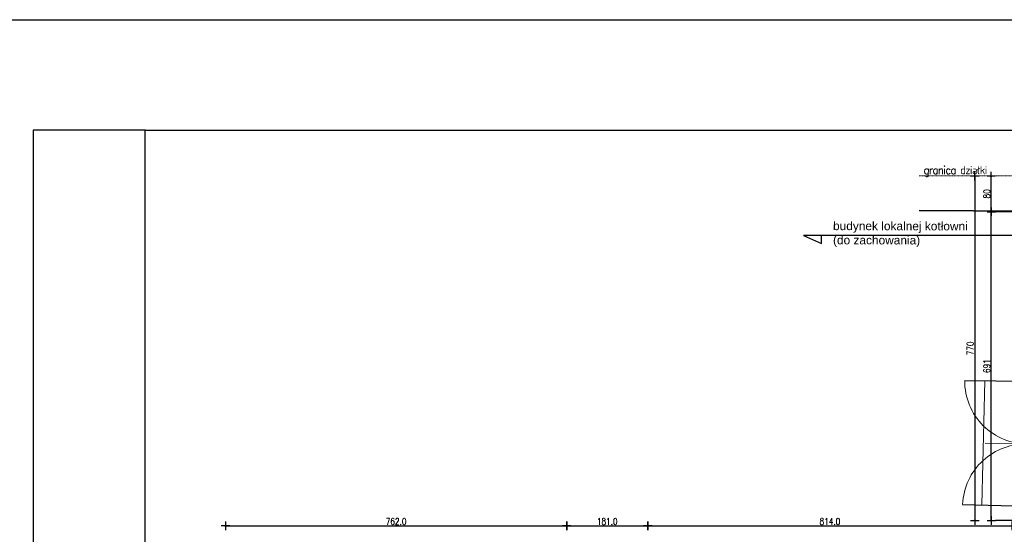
# Model space of a CAD drawing. Header units: millimetres. Extents: x 22865 to 60762, y -18816 to 15611.
# Tile 9 of 256: x 32655 to 34854, y -12135 to -10985. Entities that reach past the tile are written whole.
import ezdxf

# ---------------------------------------------------------------- set-up
doc = ezdxf.new("R2010")
doc.units = ezdxf.units.MM
doc.linetypes.add('EGKK', pattern=[2, 1.5, -0.5])
doc.linetypes.add('EGUG', pattern=[1, 0.5, -0.5])
for name, color, linetype, lineweight in [('CIENKA', 1, 'Continuous', 13), ('Kontury', 96, 'EGKK', 18), ('Nowe_Archibet 420-K Ściany_Nr_pióra__162', 252, 'Continuous', 5), ('OTO_L_0', 7, 'Continuous', 35)]:
    doc.layers.add(name, color=color, linetype=linetype, lineweight=lineweight)
for name, color, linetype in [('RAMLA', 2, 'Continuous'), ('widokowa', 2, 'Continuous'), ('WYMIARY', 6, 'Continuous')]:
    doc.layers.add(name, color=color, linetype=linetype)
doc.layers.add('Uzytki', color=7, linetype='EGUG', lineweight=18, true_color=0x008000)
doc.styles.add('1-100', font='simplex.shx', dxfattribs={"width": 0.8, "height": 15})
doc.styles.add('1-50', font='simplex.shx', dxfattribs={"width": 0.8, "height": 12})
doc.dimstyles.new('1-100', dxfattribs={"dimscale": 0.5, "dimtxt": 100, "dimasz": 1, "dimexe": 0.18, "dimexo": 0.0625, "dimgap": 5, "dimtad": 1, "dimdec": 1, "dimzin": 0, "dimdsep": 46, "dimtxsty": '1-100', "dimblk1": 'K', "dimblk2": 'K', "dimsah": 1, "dimcen": 0.09, "dimse1": 1, "dimse2": 1, "dimadec": 0, "dimazin": 0, "dimtfac": 1, "dimtdec": 1, "dimtofl": 0, "dimtmove": 0, "dimatfit": 3, "dimldrblk": 'K', "dimfxl": 0, "dimtolj": 1, "dimtzin": 0, "dimarcsym": 0})

# ---------------------------------------------------------------- blocks, each defined once
blk = doc.blocks.new('K')
for p, q in [((-19.1, 0), (19.1, 0)), ((0, -19.1), (0, 19.1))]:
    blk.add_line(p, q)
blk.add_circle((0, 0), 2.02)
blk = doc.blocks.new('*D2412')
at = {"layer": 'WYMIARY', "color": 0, "lineweight": -2, "ltscale": 0.2}
blk.add_line((33115.3, -12116.4), (33876.3, -12116.4), dxfattribs=at)
at = {"layer": 'WYMIARY', "color": 0, "linetype": 'ByBlock', "lineweight": -2, "xscale": 0.5, "yscale": 0.5, "zscale": 0.5, "rotation": 180}
blk.add_blockref('K', (33114.8, -12116.4), dxfattribs=at)
at = {"layer": 'WYMIARY', "color": 0, "linetype": 'ByBlock', "lineweight": -2, "xscale": 0.5, "yscale": 0.5, "zscale": 0.5}
blk.add_blockref('K', (33876.8, -12116.4), dxfattribs=at)
at = {"layer": 'WYMIARY', "color": 0, "ltscale": 0.2, "insert": (33495.8, -12106.4), "char_height": 15, "attachment_point": 5, "style": '1-100'}
blk.add_mtext('\\A1;762.0', dxfattribs=at)
blk = doc.blocks.new('*D2413')
at = {"layer": 'WYMIARY', "color": 0, "lineweight": -2, "ltscale": 0.2}
blk.add_line((33877.3, -12116.4), (34057.3, -12116.4), dxfattribs=at)
at = {"layer": 'WYMIARY', "color": 0, "linetype": 'ByBlock', "lineweight": -2, "xscale": 0.5, "yscale": 0.5, "zscale": 0.5, "rotation": 180}
blk.add_blockref('K', (33876.8, -12116.4), dxfattribs=at)
at = {"layer": 'WYMIARY', "color": 0, "linetype": 'ByBlock', "lineweight": -2, "xscale": 0.5, "yscale": 0.5, "zscale": 0.5}
blk.add_blockref('K', (34057.8, -12116.4), dxfattribs=at)
at = {"layer": 'WYMIARY', "color": 0, "ltscale": 0.2, "insert": (33967.3, -12106.4), "char_height": 15, "attachment_point": 5, "style": '1-100'}
blk.add_mtext('\\A1;181.0', dxfattribs=at)
blk = doc.blocks.new('*D2414')
at = {"layer": 'WYMIARY', "color": 0, "lineweight": -2, "ltscale": 0.2}
blk.add_line((34058.3, -12116.4), (34871.3, -12116.4), dxfattribs=at)
at = {"layer": 'WYMIARY', "color": 0, "linetype": 'ByBlock', "lineweight": -2, "xscale": 0.5, "yscale": 0.5, "zscale": 0.5, "rotation": 180}
blk.add_blockref('K', (34057.8, -12116.4), dxfattribs=at)
at = {"layer": 'WYMIARY', "color": 0, "linetype": 'ByBlock', "lineweight": -2, "xscale": 0.5, "yscale": 0.5, "zscale": 0.5}
blk.add_blockref('K', (34871.8, -12116.4), dxfattribs=at)
at = {"layer": 'WYMIARY', "color": 0, "ltscale": 0.2, "insert": (34464.8, -12106.4), "char_height": 15, "attachment_point": 5, "style": '1-100'}
blk.add_mtext('\\A1;814.0', dxfattribs=at)
blk = doc.blocks.new('*D2432')
at = {"layer": 'WYMIARY', "color": 0, "lineweight": -2, "ltscale": 0.2}
blk.add_line((34825.1, -12104), (34825.1, -11414.4), dxfattribs=at)
at = {"layer": 'WYMIARY', "color": 0, "linetype": 'ByBlock', "lineweight": -2, "xscale": 0.5, "yscale": 0.5, "zscale": 0.5}
for p, rotation in [((34825.1, -11413.9), 90), ((34825.1, -12104.5), 270)]:
    blk.add_blockref('K', p, dxfattribs=dict(at, rotation=rotation))
at = {"layer": 'WYMIARY', "color": 0, "ltscale": 0.2, "insert": (34815.1, -11759.2), "char_height": 15, "attachment_point": 5, "rotation": 90, "style": '1-100'}
blk.add_mtext('\\A1;691', dxfattribs=at)
blk = doc.blocks.new('*D2433')
at = {"layer": 'WYMIARY', "color": 0, "lineweight": -2, "ltscale": 0.2}
blk.add_line((34825.1, -11413.4), (34825.1, -11334.9), dxfattribs=at)
at = {"layer": 'WYMIARY', "color": 0, "linetype": 'ByBlock', "lineweight": -2, "xscale": 0.5, "yscale": 0.5, "zscale": 0.5}
for p, rotation in [((34825.1, -11334.4), 90), ((34825.1, -11413.9), 270)]:
    blk.add_blockref('K', p, dxfattribs=dict(at, rotation=rotation))
at = {"layer": 'WYMIARY', "color": 0, "ltscale": 0.2, "insert": (34815.1, -11374.1), "char_height": 15, "attachment_point": 5, "rotation": 90, "style": '1-100'}
blk.add_mtext('\\A1;80', dxfattribs=at)
blk = doc.blocks.new('*D2434')
at = {"layer": 'WYMIARY', "color": 0, "lineweight": -2, "ltscale": 0.2}
blk.add_line((34788.2, -11334.9), (34788.2, -12104), dxfattribs=at)
at = {"layer": 'WYMIARY', "color": 0, "linetype": 'ByBlock', "lineweight": -2, "xscale": 0.5, "yscale": 0.5, "zscale": 0.5}
for p, rotation in [((34788.2, -11334.4), 90), ((34788.2, -12104.5), 270)]:
    blk.add_blockref('K', p, dxfattribs=dict(at, rotation=rotation))
at = {"layer": 'WYMIARY', "color": 0, "ltscale": 0.2, "insert": (34778.2, -11719.4), "char_height": 15, "attachment_point": 5, "rotation": 90, "style": '1-100'}
blk.add_mtext('\\A1;770', dxfattribs=at)

msp = doc.modelspace()

# ---------------------------------------------------------------- linework, layer by layer
at = {"layer": 'Nowe_Archibet 420-K Ściany_Nr_pióra__162', "ltscale": 0.2}
for p, q in [((34810.89, -11791.97, 23980.52), (34803.64, -12069.34, 23980.46)), ((34811.25, -11931.77, 23962.49), (34908.13, -11933.41, 23983))]:
    msp.add_line(p, q, dxfattribs=at)
for centre, start, end in [((34906.5, -11792.69, 23983), 179.56845, 270.66384), ((34901.73, -12074, 23983), 87.39224, 177.64794)]:
    msp.add_arc(centre, 140.73, start, end, dxfattribs=at)
at = {"layer": 'OTO_L_0'}
msp.add_line((34663.93, -11410.87), (35031.62, -11413.93), dxfattribs=at)
at = {"layer": 'RAMLA', "color": 2}
for points in [[(32935.14, -11231.39), (32685.14, -11231.39), (32685.14, -15296.39), (32935.14, -15296.39)], [(32935.14, -11231.39), (40044.04, -11231.39), (40044.04, -15296.39), (32935.14, -15296.39)]]:
    msp.add_lwpolyline(points, close=True, dxfattribs=at)
at = {"layer": 'Uzytki'}
msp.add_line((34664.08, -11333.61), (38804.9, -11342.08), dxfattribs=at)
at = {"layer": 'widokowa', "color": 2, "ltscale": 0.2}
for p, q in [((34765.77, -11791.63, 23979.35), (34910.5, -11792.72, 23983.1)), ((34761.11, -12068.22, 23979.35), (34905.8, -12072.01, 23983.1))]:
    msp.add_line(p, q, dxfattribs=at)
at = {"layer": 'WYMIARY', "ltscale": 0.2}
for p, q in [((35031.62, -11413.93), (34834.65, -11413.93)), ((34929.28, -12104.51), (34834.65, -12104.51))]:
    msp.add_line(p, q, dxfattribs=at)
at = {"layer": 'WYMIARY', "color": 3}
for p, q in [((34871.78, -11467.13), (34405.35, -11467.13)), ((34405.35, -11467.13), (34445.95, -11484.93)), ((34445.95, -11484.93), (34445.95, -11467.13))]:
    msp.add_line(p, q, dxfattribs=at)
at = {"layer": 'WYMIARY', "ltscale": 0.2}
msp.add_lwpolyline([(29895.74, -10984.56), (49905.31, -10984.56), (49905.31, -15363.85), (29895.74, -15363.85)], close=True, dxfattribs=at)

# ---------------------------------------------------------------- texts
at = {"layer": 'CIENKA', "color": 2, "insert": (34471.65, -11436.08), "char_height": 19, "width": 655.4139, "attachment_point": 1, "rotation": 359.88303, "style": '1-50'}
msp.add_mtext('{\\W1;\\fArial|b0|i0|c238|p34;budynek lokalnej kotłowni\\P(do zachowania)}', dxfattribs=at)
at = {"layer": 'Kontury', "insert": (34674.08, -11323.83), "char_height": 18, "width": 302.1591, "attachment_point": 4, "rotation": 359.88303, "style": '1-100'}
msp.add_mtext('{\\T0.9;\\W0.9;\\Fsimplex8|c238;granica działki}', dxfattribs=at)

# ---------------------------------------------------------------- dimensions: what is measured, and where the dimension line sits
at = {"layer": 'WYMIARY', "ltscale": 0.2}
for base, p1, p2, picture, middle in [((34788.21, -12104.51), (34815.54, -11334.37), (34815.54, -12104.51), '*D2434', (34778.21, -11719.44)), ((34825.09, -11334.37), (35031.62, -11413.93), (35031.78, -11334.37), '*D2433', (34815.09, -11374.15)), ((34825.09, -11413.93), (34904.11, -12104.51), (34904.11, -11413.93), '*D2432', (34815.09, -11759.22))]:
    dim = msp.add_linear_dim(base=base, p1=p1, p2=p2, angle=90, dimstyle='1-100', override={"dimdec": 0, "dimtxsty": '1-100', "dimldrblk": 'K'}, dxfattribs=at)
    dim.commit()
    dim.dimension.update_dxf_attribs({"geometry": picture, "text_midpoint": middle})
for base, p1, p2, picture, middle in [((33876.78, -12116.37), (33114.78, -12299.51), (33876.78, -12241.07), '*D2412', (33495.78, -12106.37)), ((34057.78, -12116.37), (33876.78, -12125.93), (34057.78, -12125.93), '*D2413', (33967.28, -12106.37)), ((34871.78, -12116.37), (34057.78, -12106.82), (34871.78, -12106.82), '*D2414', (34464.78, -12106.37))]:
    dim = msp.add_linear_dim(base=base, p1=p1, p2=p2, dimstyle='1-100', dxfattribs=at)
    dim.commit()
    dim.dimension.update_dxf_attribs({"geometry": picture, "text_midpoint": middle})

doc.saveas('drawing.dxf')
